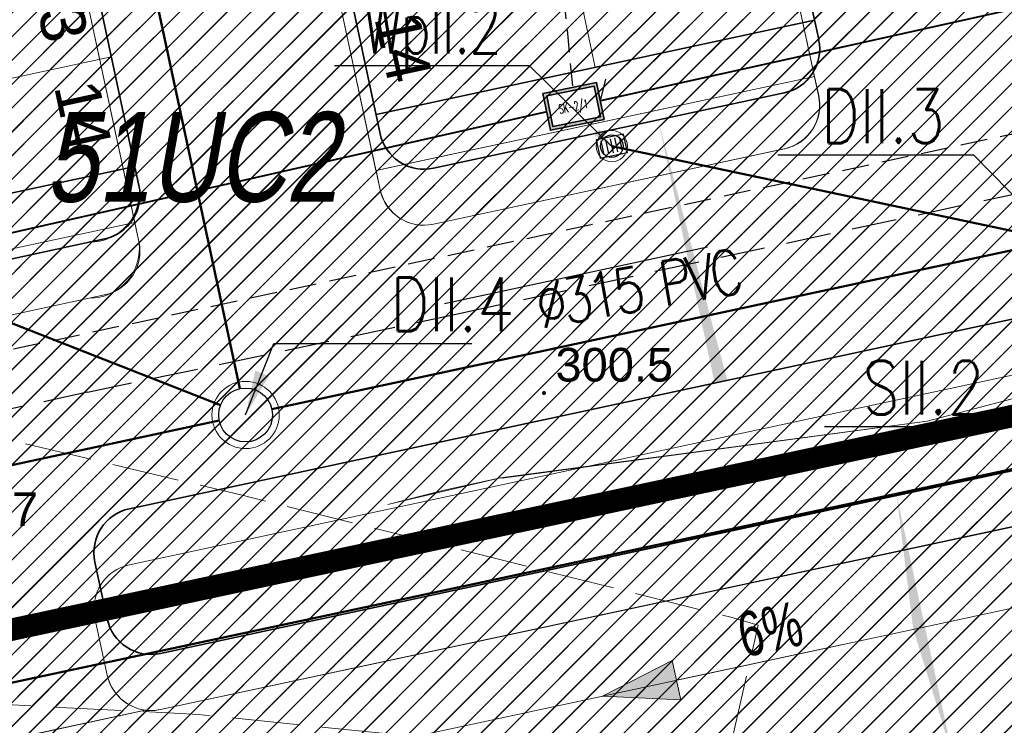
# Model space of a CAD drawing. Header units: metres. Extents: x 6567444 to 13135881, y 5574237 to 11149086.
# Tile 130 of 191: x 6567897 to 6567919, y 5574467 to 5574482. Entities that reach past the tile are written whole.
import ezdxf
from ezdxf.enums import TextEntityAlignment as Align

# ---------------------------------------------------------------- set-up
doc = ezdxf.new("R2010")
doc.units = ezdxf.units.M
for name, pattern in [('_PZT$0$Kropki przerywana 1', [250, 150, -100]), ('Krawędzie ukryte xs', [0.9, 0.6, -0.3]), ('Kropki i Kreski 2', [250, 150, -50, 0, -50]), ('L_0_06', [2, 1.5, -0.5]), ('Przerywana', [240, 120, -120]), ('Przerywana gęsta', [90, 60, -30]), ('Przerywana2', [1.5, 1, -0.5]), ('SEL_r', [1.5, 1, -0.5])]:
    doc.linetypes.add(name, pattern=pattern)
for name, color, linetype, lineweight in [('_Tt_DO_LIKWIDACJI', 7, 'Continuous', 20), ('_TT_KAN_D_II etap', 116, 'Continuous', 50), ('_TT_KAN_D_OPIS_DN', 7, 'Continuous', 30), ('_TT_KAN_D_Opis_PKT_II', 7, 'Continuous', 30), ('_TT_KAN_D_Opis_PKT_wpust', 7, 'Continuous', 30), ('_TT_KAN_D_WPUST', 7, 'Continuous', 25), ('_TT_KAN_S_Opis_PKT_Siec_II', 7, 'Continuous', 30), ('GES_PrzewodKanalizacyjny', 36, 'Continuous', 18), ('MP_LINIE_REGULAC', 135, 'Continuous', 40), ('OT_Komunikacja', 7, 'Continuous', 18), ('OTRN', 7, 'Continuous', 13), ('SEL_kanalizacja_kablowa_nN', 1, 'SEL_knN', 40), ('SEL_sieci_kable_nN', 7, 'SEL_eN', 35), ('SEL_sieci_pomocnicza_przerywana', 140, 'SEL_r', 25), ('SEN_studnia_kablowa_typ', 30, 'Continuous', 20)]:
    doc.layers.add(name, color=color, linetype=linetype, lineweight=lineweight)
for name, color, linetype in [('FORMA - Arch 01 - 820-G Rysunki Obrazki', 7, 'Continuous'), ('FORMA - Arch 01 - PZT 1 Strefy', 7, 'Continuous'), ('FORMA - Arch 01 - PZT-3 Zagospodarowanie', 7, 'Continuous'), ('OTRN_O', 7, 'Continuous'), ('SEN_atrybut_bloku1', 7, 'Continuous'), ('SEN_atrybut_bloku2', 9, 'Continuous')]:
    doc.layers.add(name, color=color, linetype=linetype)
doc.styles.add('ARIAL', font='arial.ttf')
doc.styles.add('BDOT', font='arial.ttf', dxfattribs={"width": 0.9})
doc.styles.add('pzt_11-06-2015 (2)$0$RomanS', font='romans.shx')
doc.styles.add('ROMANS', font='romans.shx', dxfattribs={"width": 0.9})
doc.styles.get("Standard").update_dxf_attribs({"font": 'arial.ttf'})
doc.styles.add('STYL_AUTOMATYCZNY_10', font='arial.ttf', dxfattribs={"width": 0.8})
doc.styles.add('STYL_AUTOMATYCZNY_2', font='arial.ttf')
doc.linetypes.add('likwidacja1', pattern='A,0,-1,["X",ROMANS,S=0.6,R=0,X=-0.1,Y=-0.3],-1', length=2)
doc.linetypes.add('SEL_eN', pattern='A,5,["eN",ARIAL,S=1,R=0,X=1.8,Y=0.25],5', length=10)
doc.linetypes.add('SEL_knN', pattern='A,5,["knN",ARIAL,S=1,R=0,X=1.8,Y=0.25],5', length=10)
doc.dimstyles.new('ISO-25', dxfattribs={"dimtxt": 2.5, "dimasz": 2.5, "dimexe": 1.25, "dimexo": 0.625, "dimtad": 1, "dimtxsty": 'Standard', "dimcen": 2.5, "dimadec": 0, "dimazin": 0, "dimtfac": 1, "dimtmove": 0, "dimatfit": 3, "dimfxl": 1, "dimarcsym": 0})
pattern_1 = [(45, (0, 0), (-0.265165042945, 0.265165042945), [])]

# ---------------------------------------------------------------- blocks, each defined once
blk = doc.blocks.new('OTRN')
at = {"layer": 'OTRN', "color": 0, "const_width": 0.09}
blk.add_lwpolyline([(-0.045, 0, 1), (0.045, 0, 1)], format="xyb", close=True, dxfattribs=at)
at = {"layer": 'OTRN_O', "color": 0, "style": 'BDOT'}
blk.add_attdef('RZEDNA', (0.514, 0.515), '', height=1.5, dxfattribs=at)
blk = doc.blocks.new('_MDCP')
at = {"layer": 'GES_PrzewodKanalizacyjny', "color": 36, "linetype": 'Continuous', "lineweight": 18}
blk.add_lwpolyline([(6567905.614, 5574471.424), (6567906.868, 5574471.745), (6567908.127, 5574472.016), (6567908.166, 5574472.009), (6567917.636, 5574473.284), (6567943.225, 5574480.006), (6567953.238, 5574483.096), (6567960.926, 5574484.615)], dxfattribs=at)
at = {"layer": 'OT_Komunikacja', "color": 7, "linetype": 'L_0_06', "lineweight": 18, "flags": 128}
blk.add_lwpolyline([(6567882.96, 5574514.19), (6567888.44, 5574477.38), (6567889.21, 5574475.79), (6567889.95, 5574474.97), (6567890.49, 5574474.7), (6567893.61, 5574473.71), (6567902.37, 5574471.63), (6567913.26, 5574468.91), (6567913.873, 5574468.734), (6567913.06, 5574465.175), (6567909.46, 5574465.92), (6567901.4, 5574466.74), (6567896.97, 5574466.97), (6567892.9, 5574468.19), (6567889.15, 5574469.24), (6567888, 5574469.69), (6567887.04, 5574470.68), (6567886.14, 5574472.85), (6567879.8, 5574500.83), (6567875.93, 5574514.86), (6567873.96, 5574525.12), (6567870.68, 5574544.68), (6567869.69, 5574556.86), (6567875.1, 5574558.32), (6567875.46, 5574553.45), (6567875.76, 5574549.86), (6567876.26, 5574547.82), (6567876.97, 5574544.24), (6567879.87, 5574529.68)], close=True, dxfattribs=at)
at = {"layer": 'OTRN', "color": 14, "xscale": 0.5, "yscale": 0.5, "zscale": 0.5}
for p, values in [((6567909.095, 5574473.908, 300.519), {'RZEDNA': '300.5'}), ((6567894.94, 5574470.69, 300.711), {'RZEDNA': '300.7'})]:
    blk.add_blockref('OTRN', p, dxfattribs=at).add_auto_attribs(values)
at = {"layer": 'MP_LINIE_REGULAC', "linetype": 'Continuous', "oblique": 10, "width": 0.75}
blk.add_text('51UC2', height=2, dxfattribs=at).set_placement((6567897.978, 5574478.174))
blk = doc.blocks.new('Linia_2', base_point=(6567915.756, 5574467.053))
at = {"layer": 'FORMA - Arch 01 - PZT-3 Zagospodarowanie', "linetype": 'Continuous', "lineweight": 0, "true_color": 0x000000}
blk.add_hatch(color=18, dxfattribs=at).paths.add_polyline_path([(6567910.401, 5574465.902), (6567912.147, 5574465.815), (6567911.957, 5574466.699)])
at = {"layer": 'FORMA - Arch 01 - PZT-3 Zagospodarowanie', "color": 7, "linetype": 'Continuous', "lineweight": 18}
blk.add_line((6567915.756, 5574467.053), (6567912.052, 5574466.257), dxfattribs=at)
at = {"layer": 'FORMA - Arch 01 - PZT-3 Zagospodarowanie', "color": 7, "linetype": 'Continuous', "lineweight": 13}
for p, q in [((6567910.401, 5574465.902), (6567911.957, 5574466.699)), ((6567911.957, 5574466.699), (6567912.147, 5574465.815)), ((6567910.401, 5574465.902), (6567912.147, 5574465.815))]:
    blk.add_line(p, q, dxfattribs=at)
blk = doc.blocks.new('Miejsca parkingowe 27[8]', base_point=(6567892.619, 5574511.932))
at = {"layer": 'FORMA - Arch 01 - PZT-3 Zagospodarowanie', "color": 7, "linetype": 'Przerywana gęsta', "lineweight": 13}
blk.add_line((6567899.448, 5574480.157), (6567894.56, 5574479.107), dxfattribs=at)
at = {"layer": 'FORMA - Arch 01 - PZT-3 Zagospodarowanie', "color": 7, "lineweight": 13, "style": 'STYL_AUTOMATYCZNY_10'}
for tag, p in [('num_start_0', (6567891.992, 5574510.617)), ('num_start_1', (6567892.518, 5574508.173)), ('num_start_2', (6567893.043, 5574505.72)), ('num_start_3', (6567893.568, 5574503.284)), ('num_start_4', (6567894.094, 5574500.832)), ('num_start_5', (6567894.619, 5574498.388)), ('num_start_6', (6567895.144, 5574495.952)), ('num_start_7', (6567895.67, 5574493.499)), ('num_start_8', (6567896.195, 5574491.055)), ('num_start_9', (6567896.72, 5574488.611)), ('num_start_10', (6567897.245, 5574486.175)), ('num_start_11', (6567897.771, 5574483.731)), ('num_start_12', (6567898.296, 5574481.278)), ('num_start_13', (6567898.821, 5574478.842))]:
    blk.add_attdef(tag, text='', height=1, rotation=282.1296, dxfattribs=at).set_placement(p, align=Align.MIDDLE_CENTER)
blk = doc.blocks.new('Miejsca parkingowe 27[9]', base_point=(6567897.996, 5574513.087))
at = {"layer": 'FORMA - Arch 01 - PZT-3 Zagospodarowanie', "color": 7, "lineweight": 13, "style": 'STYL_AUTOMATYCZNY_10'}
for tag, p in [('num_start_0', (6567899.132, 5574512.151)), ('num_start_1', (6567899.657, 5574509.707)), ('num_start_2', (6567900.182, 5574507.255)), ('num_start_3', (6567900.708, 5574504.819)), ('num_start_4', (6567901.233, 5574502.366)), ('num_start_5', (6567901.758, 5574499.922)), ('num_start_6', (6567902.284, 5574497.486)), ('num_start_7', (6567902.809, 5574495.033)), ('num_start_8', (6567903.334, 5574492.589)), ('num_start_9', (6567903.859, 5574490.145)), ('num_start_10', (6567904.385, 5574487.709)), ('num_start_11', (6567904.91, 5574485.265)), ('num_start_12', (6567905.435, 5574482.813)), ('num_start_13', (6567905.961, 5574480.377))]:
    blk.add_attdef(tag, text='', height=1, rotation=282.1296, dxfattribs=at).set_placement(p, align=Align.MIDDLE_CENTER)
blk = doc.blocks.new('PR1183 Chorzów Metalowców V09_TT')
at = {"layer": 'FORMA - Arch 01 - PZT 1 Strefy', "linetype": 'Continuous', "lineweight": 0, "true_color": 0x577933}
h = blk.add_hatch(dxfattribs=at)
h.set_pattern_fill('ANSI31', color=77, scale=3, style=0)
h.set_pattern_definition(pattern_1)
h.paths.add_polyline_path([(6567829, 5574517.24), (6567842.398, 5574471.118), (6567844.165, 5574471.632), (6567846.931, 5574462.111), (6567846.967, 5574484.472), (6567835.736, 5574536.73), (6567846.642, 5574539.074), (6567844.864, 5574547.35), (6567918.571, 5574563.191), (6567935.605, 5574483.933), (6567930.975, 5574476.768), (6567931.227, 5574475.595), (6567933.57, 5574476.098, 0.216609), (6567938.884, 5574480.085), (6567921.55, 5574567.86), (6567849.267, 5574550.953), (6567830.11, 5574546.47)])
at = {"layer": 'FORMA - Arch 01 - PZT 1 Strefy', "linetype": 'Continuous', "lineweight": 0, "true_color": 0x69697f}
h = blk.add_hatch(dxfattribs=at)
h.set_pattern_fill('ANSI31', color=8, scale=3, style=0)
h.set_pattern_definition(pattern_1)
h.paths.add_polyline_path([(6567875.437, 5574515.718), (6567883.567, 5574477.893), (6567884.58, 5574473.187), (6567886.578, 5574463.891), (6567886.587, 5574463.893), (6567900.21, 5574466.838, -0.318533), (6567899.358, 5574467.62), (6567899.085, 5574468.891, -0.414214), (6567899.852, 5574470.079), (6567930.975, 5574476.768), (6567935.605, 5574483.933), (6567924.844, 5574534.007), (6567916.781, 5574532.275), (6567916.886, 5574531.786, -0.414214), (6567911.513, 5574523.471)])
h.paths.add_polyline_path([(6567890.289, 5574475.183), (6567882.84, 5574509.83, -0.414214), (6567884.459, 5574511.827), (6567891.303, 5574513.297, -0.414214), (6567892.488, 5574512.529), (6567900.066, 5574477.285, -0.457655), (6567898.958, 5574476.024), (6567891.477, 5574474.416, -0.372067)], flags=0)
h.paths.add_polyline_path([(6567906.631, 5574477.673, -0.414214), (6567905.44, 5574478.44), (6567897.865, 5574513.685, -0.414214), (6567898.635, 5574514.873), (6567906.457, 5574516.554, -0.414214), (6567907.645, 5574515.787), (6567915.217, 5574480.541, -0.414214), (6567914.452, 5574479.354)], flags=0)
h.paths.add_polyline_path([(6567913.019, 5574516.942, -0.414214), (6567913.789, 5574518.13), (6567914.948, 5574518.379, -0.227837), (6567920.849, 5574516.958), (6567922.941, 5574515.251, -0.170304), (6567923.975, 5574513.557), (6567929.342, 5574488.599, -0.198912), (6567929.204, 5574487.846), (6567926.784, 5574484.101, -0.198912), (6567922.376, 5574481.057), (6567921.785, 5574480.93, -0.414214), (6567920.597, 5574481.697)], flags=0)
at = {"layer": 'FORMA - Arch 01 - PZT 1 Strefy', "linetype": 'Continuous', "lineweight": 0, "true_color": 0x606060}
h = blk.add_hatch(dxfattribs=at)
h.set_pattern_fill('ANSI31', color=251, scale=3, style=0)
h.set_pattern_definition(pattern_1)
h.paths.add_polyline_path([(6567877.761, 5574470.187), (6567884.905, 5574471.723), (6567884.671, 5574472.811), (6567884.473, 5574473.729), (6567883.567, 5574477.893), (6567878.678, 5574476.842), (6567871.324, 5574511.061), (6567876.212, 5574512.111), (6567874.387, 5574520.606), (6567909.387, 5574528.128), (6567910.438, 5574523.24), (6567911.513, 5574523.471, 0.390142), (6567916.985, 5574531.214), (6567916.781, 5574532.275), (6567866.729, 5574521.517)])
at = {"layer": 'FORMA - Arch 01 - PZT 1 Strefy', "linetype": 'Continuous', "lineweight": 0, "true_color": 0x4b7a78}
h = blk.add_hatch(dxfattribs=at)
h.set_pattern_fill('ANSI31', color=137, scale=3, style=0)
h.set_pattern_definition(pattern_1)
h.paths.add_polyline_path([(6567897.994, 5574513.087), (6567905.348, 5574478.868), (6567915.125, 5574480.969), (6567907.77, 5574515.188)])
h = blk.add_hatch(dxfattribs=at)
h.set_pattern_fill('ANSI31', color=137, scale=3, style=0)
h.set_pattern_definition(pattern_1)
h.paths.add_polyline_path([(6567890.194, 5574475.611), (6567899.971, 5574477.712), (6567892.616, 5574511.931), (6567882.84, 5574509.83)])
at = {"layer": 'FORMA - Arch 01 - PZT 1 Strefy', "linetype": 'Continuous', "lineweight": 0, "true_color": 0x577933}
h = blk.add_hatch(dxfattribs=at)
h.set_pattern_fill('ANSI31', color=77, scale=3, style=0)
h.set_pattern_definition(pattern_1)
h.paths.add_polyline_path([(6567915.13, 5574480.971), (6567905.351, 5574478.869), (6567905.446, 5574478.441, 0.414214), (6567906.633, 5574477.673), (6567914.455, 5574479.354, 0.414214), (6567915.222, 5574480.542)])
h = blk.add_hatch(dxfattribs=at)
h.set_pattern_fill('ANSI31', color=77, scale=3, style=0)
h.set_pattern_definition(pattern_1)
h.paths.add_polyline_path([(6567899.974, 5574477.713), (6567890.194, 5574475.611), (6567890.289, 5574475.183, 0.414214), (6567891.477, 5574474.416), (6567899.298, 5574476.097, 0.414214), (6567900.066, 5574477.285)])
at = {"layer": 'FORMA - Arch 01 - PZT 1 Strefy', "linetype": 'Continuous', "lineweight": 0, "true_color": 0x606060}
h = blk.add_hatch(dxfattribs=at)
h.set_pattern_fill('ANSI31', color=251, scale=3, style=0)
h.set_pattern_definition(pattern_1)
h.paths.add_polyline_path([(6567899.852, 5574470.079, 0.414214), (6567899.085, 5574468.891), (6567899.358, 5574467.62, 0.414214), (6567900.546, 5574466.853), (6567931.668, 5574473.542), (6567930.975, 5574476.768)])
at = {"layer": 'FORMA - Arch 01 - PZT 1 Strefy', "linetype": 'Continuous', "lineweight": 0, "true_color": 0x69697f}
h = blk.add_hatch(dxfattribs=at)
h.set_pattern_fill('ANSI31', color=8, scale=3, style=0)
h.set_pattern_definition(pattern_1)
h.paths.add_polyline_path([(6567868.664, 5574447.184), (6567873.254, 5574448.171), (6567873.813, 5574447.81), (6567888.539, 5574450.975, -0.233884), (6567889.399, 5574450.758, -0.164402), (6567889.726, 5574450.208), (6567892.634, 5574436.678), (6567887.555, 5574435.586), (6567887.676, 5574435.026), (6567887.676, 5574435.025, -0.414102), (6567887.215, 5574434.313), (6567887.039, 5574434.275), (6567887.371, 5574432.73), (6567888.657, 5574433.007), (6567888.619, 5574433.183, -0.414214), (6567889.08, 5574433.895), (6567893.049, 5574434.749), (6567893.322, 5574433.479), (6567898.21, 5574434.53), (6567906.331, 5574396.74), (6567909.836, 5574380.434), (6567926.815, 5574389.768), (6567940.833, 5574410.263, 0.198373), (6567942.208, 5574417.794), (6567932.917, 5574461.025), (6567905.128, 5574455.052, -0.414214), (6567901.564, 5574457.355), (6567901.459, 5574457.843, -0.414214), (6567903.762, 5574461.407), (6567939.749, 5574469.141, -0.063253), (6567941.005, 5574469.249), (6567939.792, 5574475.428, -0.052799), (6567938.687, 5574475.025), (6567900.546, 5574466.853, -0.086628), (6567900.202, 5574466.839), (6567886.587, 5574463.893), (6567887.53, 5574459.452), (6567888.307, 5574455.835), (6567882.192, 5574454.521), (6567875.153, 5574453.008), (6567867.754, 5574451.418)])
h.paths.add_polyline_path([(6567903.07, 5574442.847), (6567912.847, 5574444.948), (6567923.521, 5574395.283), (6567913.745, 5574393.181)], flags=0)
h.paths.add_polyline_path([(6567925.121, 5574405.928, -0.004779), (6567925.109, 5574405.984), (6567925.133, 5574405.989)], flags=0)
h.paths.add_polyline_path([(6567932.495, 5574408.258), (6567927.607, 5574407.207), (6567918.151, 5574451.203), (6567927.928, 5574453.304), (6567936.333, 5574414.197), (6567931.445, 5574413.146)], flags=0)
at = {"layer": 'FORMA - Arch 01 - PZT 1 Strefy', "linetype": 'Continuous', "lineweight": 0, "true_color": 0x786554}
h = blk.add_hatch(dxfattribs=at)
h.set_pattern_fill('ANSI31', color=37, scale=3, style=0)
h.set_pattern_definition(pattern_1)
h.paths.add_polyline_path([(6567901.587, 5574459.537, 0.144467), (6567901.459, 5574457.843), (6567901.564, 5574457.355, 0.027501), (6567901.651, 5574457.036, 0.323943), (6567904.198, 5574455.071), (6567904.06, 5574457.026), (6567905.128, 5574455.052), (6567910.112, 5574456.123), (6567910.109, 5574457.981), (6567910.813, 5574456.274), (6567913.717, 5574456.898), (6567913.505, 5574458.814), (6567914.434, 5574457.052), (6567918.2, 5574457.862), (6567918.267, 5574459.691), (6567918.947, 5574458.022), (6567921.583, 5574458.589), (6567921.363, 5574460.746), (6567922.507, 5574458.787), (6567925.354, 5574459.399), (6567925.143, 5574461.564), (6567926.077, 5574459.554), (6567928.186, 5574460.008), (6567928.156, 5574461.887), (6567929.676, 5574460.328), (6567930.326, 5574460.468), (6567931.067, 5574462.958), (6567932.052, 5574460.839), (6567932.917, 5574461.025), (6567933.247, 5574459.749), (6567934.9, 5574463.085), (6567939.696, 5574458.048), (6567940.647, 5574454.96), (6567943.72, 5574455.487), (6567941.43, 5574467.094, 0.149826), (6567935.507, 5574468.23), (6567927.118, 5574466.427), (6567924.105, 5574465.779), (6567924.158, 5574464.04), (6567923.418, 5574465.631), (6567920.732, 5574465.054), (6567920.944, 5574463.153), (6567920.175, 5574464.934), (6567917.375, 5574464.333), (6567917.315, 5574462.424), (6567916.604, 5574464.167), (6567912.849, 5574463.36), (6567913.058, 5574461.476), (6567912.148, 5574463.209), (6567909.184, 5574462.572), (6567909.147, 5574460.709), (6567908.445, 5574462.413), (6567903.541, 5574461.35), (6567903.687, 5574459.296), (6567902.835, 5574461.038, 0.16724)])
at = {"layer": 'FORMA - Arch 01 - PZT-3 Zagospodarowanie', "linetype": 'Continuous', "lineweight": 5}
for points in [[(6567913.182, 5574472.944), (6567911.64, 5574478.749), (6567912.9, 5574472.883)], [(6567917.327, 5574467.396), (6567916.957, 5574470.389), (6567917.588, 5574467.452)], [(6567917.327, 5574467.396), (6567918.22, 5574464.514), (6567917.588, 5574467.452)]]:
    blk.add_hatch(color=7, dxfattribs=at).paths.add_polyline_path(points)
at = {"color": 30, "linetype": 'Przerywana', "lineweight": 50}
blk.add_line((6567939.821, 5574475.294), (6567882.349, 5574463.025), dxfattribs=at)
at = {"layer": 'FORMA - Arch 01 - 820-G Rysunki Obrazki', "color": 1, "linetype": 'Przerywana2', "lineweight": 25}
blk.add_line((6567898.922, 5574472.676), (6567867.486, 5574465.92), dxfattribs=at)
blk.add_lwpolyline([(6567898.922, 5574472.676), (6567907.171, 5574474.427), (6567935.807, 5574480.589), (6567936.476, 5574480.947), (6567935.442, 5574486.004)], dxfattribs=at)
at = {"layer": 'FORMA - Arch 01 - 820-G Rysunki Obrazki', "color": 11, "linetype": 'Krawędzie ukryte xs', "lineweight": 25, "true_color": 0xff8040}
blk.add_lwpolyline([(6567874.397, 5574468.715), (6567934.862, 5574481.739)], dxfattribs=at)
at = {"layer": 'FORMA - Arch 01 - PZT 1 Strefy', "color": 254, "linetype": 'Continuous', "lineweight": 13, "true_color": 0xd2d2ff}
for p, q in [((6567907.645, 5574515.787), (6567915.217, 5574480.541)), ((6567905.44, 5574478.44), (6567897.865, 5574513.685)), ((6567892.488, 5574512.529), (6567900.066, 5574477.285)), ((6567914.452, 5574479.354), (6567906.631, 5574477.673)), ((6567899.852, 5574470.079), (6567930.975, 5574476.768)), ((6567898.958, 5574476.024), (6567891.477, 5574474.416)), ((6567938.687, 5574475.025), (6567900.546, 5574466.853)), ((6567899.358, 5574467.62), (6567899.085, 5574468.891)), ((6567900.202, 5574466.839), (6567886.587, 5574463.893)), ((6567886.587, 5574463.893), (6567900.21, 5574466.838))]:
    blk.add_line(p, q, dxfattribs=at)
at = {"layer": 'FORMA - Arch 01 - PZT 1 Strefy', "color": 131, "linetype": 'Continuous', "lineweight": 13, "true_color": 0x97f4f0}
for p, q in [((6567915.125, 5574480.969), (6567907.77, 5574515.188)), ((6567897.994, 5574513.087), (6567905.348, 5574478.868)), ((6567899.971, 5574477.712), (6567892.616, 5574511.931)), ((6567905.348, 5574478.868), (6567915.125, 5574480.969)), ((6567890.194, 5574475.611), (6567899.971, 5574477.712))]:
    blk.add_line(p, q, dxfattribs=at)
at = {"layer": 'FORMA - Arch 01 - PZT 1 Strefy', "color": 71, "linetype": 'Continuous', "lineweight": 13, "true_color": 0xaff266}
for p, q in [((6567915.13, 5574480.971), (6567905.351, 5574478.869)), ((6567915.222, 5574480.542), (6567915.13, 5574480.971)), ((6567906.633, 5574477.673), (6567914.455, 5574479.354)), ((6567905.351, 5574478.869), (6567905.446, 5574478.441)), ((6567899.974, 5574477.713), (6567890.194, 5574475.611)), ((6567900.066, 5574477.285), (6567899.974, 5574477.713)), ((6567891.477, 5574474.416), (6567899.298, 5574476.097))]:
    blk.add_line(p, q, dxfattribs=at)
at = {"layer": 'FORMA - Arch 01 - PZT 1 Strefy', "color": 9, "linetype": 'Continuous', "lineweight": 13}
for p, q in [((6567930.975, 5574476.768), (6567899.852, 5574470.079)), ((6567900.546, 5574466.853), (6567931.668, 5574473.542)), ((6567899.085, 5574468.891), (6567899.358, 5574467.62))]:
    blk.add_line(p, q, dxfattribs=at)
at = {"layer": 'FORMA - Arch 01 - PZT 1 Strefy', "color": 254, "linetype": 'Continuous', "lineweight": 13, "true_color": 0xd2d2ff}
for centre, radius, start, end in [((6567914.241, 5574480.33), 0.999, 282.212, 12.212), ((6567906.419, 5574478.652), 1.001, 192.2117, 282.2117), ((6567898.967, 5574477.132), 1.109, 269.5228, 7.8885), ((6567900.062, 5574469.101), 1, 102.1296, 192.1296), ((6567900.336, 5574467.83), 1, 192.1296, 262.8033), ((6567900.336, 5574467.83), 1, 262.3253, 282.1296)]:
    blk.add_arc(centre, radius, start, end, dxfattribs=at)
at = {"layer": 'FORMA - Arch 01 - PZT 1 Strefy', "color": 71, "linetype": 'Continuous', "lineweight": 13, "true_color": 0xaff266}
for centre, start, end in [((6567914.245, 5574480.332), 282.1296, 12.1296), ((6567906.423, 5574478.651), 192.1296, 282.1296), ((6567899.088, 5574477.074), 282.1296, 12.1296)]:
    blk.add_arc(centre, 1, start, end, dxfattribs=at)
at = {"layer": 'FORMA - Arch 01 - PZT 1 Strefy', "color": 9, "linetype": 'Continuous', "lineweight": 13}
for centre, start, end in [((6567900.062, 5574469.101), 102.1296, 192.1296), ((6567900.336, 5574467.83), 192.1296, 282.1296)]:
    blk.add_arc(centre, 1, start, end, dxfattribs=at)
at = {"layer": 'FORMA - Arch 01 - PZT-3 Zagospodarowanie', "color": 7, "linetype": 'Continuous', "lineweight": 35}
for p, q in [((6567915.22, 5574480.542), (6567907.645, 5574515.787)), ((6567905.443, 5574478.44), (6567897.868, 5574513.686)), ((6567900.066, 5574477.285), (6567892.491, 5574512.53)), ((6567905.351, 5574478.869), (6567915.128, 5574480.97)), ((6567914.452, 5574479.354), (6567906.631, 5574477.673)), ((6567890.197, 5574475.612), (6567899.974, 5574477.713)), ((6567899.852, 5574470.079), (6567930.975, 5574476.768)), ((6567899.298, 5574476.097), (6567891.477, 5574474.416)), ((6567900.546, 5574466.853), (6567934.011, 5574474.045)), ((6567899.085, 5574468.891), (6567899.358, 5574467.62))]:
    blk.add_line(p, q, dxfattribs=at)
at = {"layer": 'FORMA - Arch 01 - PZT-3 Zagospodarowanie', "color": 7, "linetype": 'Continuous', "lineweight": 18}
blk.add_line((6567902.885, 5574514.138), (6567910.239, 5574479.919), dxfattribs=at)
at = {"layer": 'FORMA - Arch 01 - PZT-3 Zagospodarowanie', "color": 7, "linetype": 'Kropki i Kreski 2', "lineweight": 18}
blk.add_line((6567900.014, 5574463.67), (6567940.392, 5574472.348), dxfattribs=at)
at = {"layer": 'FORMA - Arch 01 - PZT-3 Zagospodarowanie', "color": 7, "linetype": 'Continuous', "lineweight": 35}
for centre, start, end in [((6567914.242, 5574480.331), 282.1296, 12.1296), ((6567906.421, 5574478.65), 192.1296, 282.1296), ((6567899.088, 5574477.074), 282.1296, 12.1296), ((6567900.062, 5574469.101), 102.1296, 192.1296), ((6567900.336, 5574467.83), 192.1296, 282.1296)]:
    blk.add_arc(centre, 1, start, end, dxfattribs=at)
at = {"layer": 'FORMA - Arch 01 - PZT-3 Zagospodarowanie', "color": 7, "linetype": 'Przerywana gęsta', "lineweight": 15}
ref = blk.add_blockref('Miejsca parkingowe 27[9]', (6567897.996, 5574513.087), dxfattribs=at)
ref.add_attrib('num_start_13', '14', dxfattribs={"color": 7, "lineweight": 13, "height": 1, "rotation": 282.1296, "style": 'STYL_AUTOMATYCZNY_10'}).set_placement((6567905.961, 5574480.377), align=Align.MIDDLE_CENTER)
ref = blk.add_blockref('Miejsca parkingowe 27[8]', (6567892.619, 5574511.932), dxfattribs=at)
ref.add_attrib('num_start_12', '13', dxfattribs={"color": 7, "lineweight": 13, "height": 1, "rotation": 282.1296, "style": 'STYL_AUTOMATYCZNY_10'}).set_placement((6567898.296, 5574481.278), align=Align.MIDDLE_CENTER)
ref.add_attrib('num_start_13', '14', dxfattribs={"color": 7, "lineweight": 13, "height": 1, "rotation": 282.1296, "style": 'STYL_AUTOMATYCZNY_10'}).set_placement((6567898.821, 5574478.842), align=Align.MIDDLE_CENTER)
at = {"layer": 'FORMA - Arch 01 - PZT-3 Zagospodarowanie', "color": 7, "linetype": 'Continuous', "lineweight": 18}
blk.add_blockref('Linia_2', (6567915.756, 5574467.053), dxfattribs=at)
at = {"layer": 'FORMA - Arch 01 - PZT-3 Zagospodarowanie', "color": 7, "linetype": 'Continuous', "lineweight": 25, "insert": (6567913.447, 5574467.24), "char_height": 1, "attachment_point": 4, "rotation": 12.1296, "style": 'STYL_AUTOMATYCZNY_2'}
blk.add_mtext('\\A1;{\\pql;\\fArial|b0|i0|c238|p0;\\W0.700000;6\\fArial|b0|i0|c238|p0;\\W0.700000;%}', dxfattribs=at)
blk = doc.blocks.new('GE.I.6640.1.468.2024_MDCP_dodatkowe pomiary_12.03.2026')
at = {"layer": 'GES_PrzewodKanalizacyjny', "color": 36, "linetype": 'Continuous', "lineweight": 18}
blk.add_lwpolyline([(6567905.614, 5574471.424), (6567906.868, 5574471.745), (6567908.127, 5574472.016), (6567908.166, 5574472.009), (6567917.636, 5574473.284), (6567943.225, 5574480.006), (6567953.238, 5574483.096), (6567960.926, 5574484.615)], dxfattribs=at)
at = {"layer": 'OT_Komunikacja', "color": 7, "linetype": 'L_0_06', "lineweight": 18, "flags": 128}
blk.add_lwpolyline([(6567882.96, 5574514.19), (6567888.44, 5574477.38), (6567889.21, 5574475.79), (6567889.95, 5574474.97), (6567890.49, 5574474.7), (6567893.61, 5574473.71), (6567902.37, 5574471.63), (6567913.26, 5574468.91), (6567913.873, 5574468.734), (6567913.06, 5574465.175), (6567909.46, 5574465.92), (6567901.4, 5574466.74), (6567896.97, 5574466.97), (6567892.9, 5574468.19), (6567889.15, 5574469.24), (6567888, 5574469.69), (6567887.04, 5574470.68), (6567886.14, 5574472.85), (6567879.8, 5574500.83), (6567875.93, 5574514.86), (6567873.96, 5574525.12), (6567870.68, 5574544.68), (6567869.69, 5574556.86), (6567875.1, 5574558.32), (6567875.46, 5574553.45), (6567875.76, 5574549.86), (6567876.26, 5574547.82), (6567876.97, 5574544.24), (6567879.87, 5574529.68)], close=True, dxfattribs=at)
at = {"layer": 'OTRN', "color": 14, "xscale": 0.5, "yscale": 0.5, "zscale": 0.5}
for p, values in [((6567909.095, 5574473.908, 300.519), {'RZEDNA': '300.5'}), ((6567894.94, 5574470.69, 300.711), {'RZEDNA': '300.7'})]:
    blk.add_blockref('OTRN', p, dxfattribs=at).add_auto_attribs(values)
at = {"layer": 'MP_LINIE_REGULAC', "linetype": 'Continuous', "oblique": 10, "width": 0.75}
blk.add_text('51UC2', height=2, dxfattribs=at).set_placement((6567897.978, 5574478.174))
blk = doc.blocks.new('tb wpust')
at = {"layer": '_TT_KAN_D_WPUST', "lineweight": 30}
for p, q in [((-0.21, 0.154), (-0.21, -0.166)), ((-0.105, 0.154), (-0.105, -0.166)), ((-0.004, 0.154), (-0.004, -0.166)), ((0.1, 0.154), (0.1, -0.166)), ((0.205, 0.154), (0.205, -0.166))]:
    blk.add_line(p, q, dxfattribs=at)
blk.add_lwpolyline([(-0.31, -0.21), (0.31, -0.21), (0.31, 0.21), (-0.31, 0.21)], close=True, dxfattribs=at)
at = {"layer": '_TT_KAN_D_WPUST', "lineweight": 18}
blk.add_circle((0, 0), 0.35, dxfattribs=at)
at = {"layer": '_TT_KAN_D_WPUST', "color": 96, "lineweight": 30}
blk.add_circle((0, 0), 0.25, dxfattribs=at)
blk = doc.blocks.new('studnia_SK2_1')
at = {"linetype": 'Continuous'}
h = blk.add_hatch(color=256, dxfattribs=at)
h.paths.add_polyline_path([(-0.61, 0.84), (-0.61, 0), (0.61, 0), (0.61, 0.84)])
h.paths.add_polyline_path([(0.54, 0.77), (0.54, 0.07), (-0.54, 0.07), (-0.54, 0.77)], flags=16)
for points in [[(-0.61, 0.84), (0.61, 0.84), (0.61, 0), (-0.61, 0)], [(-0.54, 0.77), (0.54, 0.77), (0.54, 0.07), (-0.54, 0.07)]]:
    blk.add_lwpolyline(points, close=True, dxfattribs=at)
at = {"linetype": 'Continuous', "flags": 128}
for points in [[(-0.61, 0.84), (0.61, 0.84), (0.61, 0), (-0.61, 0), (-0.61, 0.84)], [(-0.54, 0.77), (0.54, 0.77), (0.54, 0.07), (-0.54, 0.07), (-0.54, 0.77)]]:
    blk.add_lwpolyline(points, dxfattribs=at)
at = {"layer": 'SEN_atrybut_bloku1', "style": 'ROMANS', "width": 0.6, "flags": 8}
blk.add_attdef('TYP', text='', height=1, dxfattribs=at).set_placement((0, 0.94), align=Align.CENTER)
at = {"layer": 'SEN_atrybut_bloku2', "style": 'ROMANS', "width": 0.6, "flags": 8}
for tag, p in [('OPIS1', (0, -0.85)), ('OPIS2', (0, -1.7))]:
    blk.add_attdef(tag, text='', height=0.75, dxfattribs=at).set_placement(p, align=Align.CENTER)
at = {"layer": 'SEN_studnia_kablowa_typ', "color": 0, "style": 'ROMANS', "width": 0.6}
blk.add_text('SK-2/1', height=0.2, dxfattribs=at).set_placement((0, 0.42), align=Align.MIDDLE_CENTER)
blk = doc.blocks.new('PT-IE-001 PZT - instal. elektr XREFF')
at = {"layer": 'SEL_kanalizacja_kablowa_nN', "ltscale": 0.8}
for points in [[(6567923.453, 5574483.34), (6567910.353, 5574480.422)], [(6567909.157, 5574480.18), (6567895.127, 5574477.003)]]:
    blk.add_lwpolyline(points, dxfattribs=at)
at = {"layer": 'SEL_sieci_pomocnicza_przerywana', "ltscale": 0.5}
for points in [[(6567909.739, 5574480.763), (6567909.242, 5574485.809)], [(6567910.353, 5574480.422), (6567910.493, 5574480.986)]]:
    blk.add_lwpolyline(points, dxfattribs=at)
at = {"layer": 'SEL_sieci_kable_nN', "rotation": 11.42750792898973}
blk.add_blockref('studnia_SK2_1', (6567909.838, 5574479.889), dxfattribs=at)

msp = doc.modelspace()

# ---------------------------------------------------------------- block references
at = {"layer": 'Defpoints'}
msp.add_blockref('GE.I.6640.1.468.2024_MDCP_dodatkowe pomiary_12.03.2026', (0, 0), dxfattribs=at)

# ---------------------------------------------------------------- next in the draw order: block references
msp.add_blockref('PR1183 Chorzów Metalowców V09_TT', (0, 1.25))

# ---------------------------------------------------------------- next in the draw order: block references
msp.add_blockref('_MDCP', (0, 0))

# ---------------------------------------------------------------- next in the draw order: linework, layer by layer
at = {"layer": '_Tt_DO_LIKWIDACJI', "linetype": 'likwidacja1', "lineweight": 20}
msp.add_lwpolyline([(6567905.614, 5574471.424), (6567908.127, 5574472.016), (6567917.636, 5574473.284), (6567939.233, 5574478.951)], dxfattribs=at)
at = {"layer": '_TT_KAN_D_II etap'}
for p, q in [((6567910.609, 5574479.414), (6567919.952, 5574477.434)), ((6567895.465, 5574476.16), (6567901.885, 5574473.639))]:
    msp.add_line(p, q, dxfattribs=at)
for points in [[(6567898.695, 5574490.86), (6567902.317, 5574474.007)], [(6567903.03, 5574473.546), (6567919.953, 5574477.183)], [(6567854.467, 5574466.431), (6567855.153, 5574463.256), (6567884.483, 5574469.56), (6567901.857, 5574473.294)]]:
    msp.add_lwpolyline(points, dxfattribs=at)
at = {"layer": '_TT_KAN_D_II etap', "lineweight": 13}
msp.add_circle((6567902.443, 5574473.42), 0.75, dxfattribs=at)
at = {"layer": '_TT_KAN_D_II etap', "lineweight": 30}
msp.add_circle((6567902.443, 5574473.42), 0.6, dxfattribs=at)
at = {"layer": 'Defpoints'}
msp.add_line((6567906.877, 5574475.907), (6567912.743, 5574477.168), dxfattribs=at)
at = {"layer": 'Defpoints', "color": 6, "linetype": '_PZT$0$Kropki przerywana 1', "lineweight": 50, "ltscale": 0.01, "const_width": 0.5}
msp.add_lwpolyline([(6567846.825, 5574464.572), (6567852.935, 5574465.886), (6567856.959, 5574459.099), (6567863.876, 5574457.905), (6567881.468, 5574461.686), (6567884.062, 5574465.823), (6567941.534, 5574478.091)], dxfattribs=at)

# ---------------------------------------------------------------- next in the draw order: block references
at = {"layer": '_TT_KAN_D_WPUST', "rotation": 191.9259753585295}
msp.add_blockref('tb wpust', (6567910.609, 5574479.414), dxfattribs=at)

# ---------------------------------------------------------------- next in the draw order: texts
at = {"layer": '_TT_KAN_D_OPIS_DN', "insert": (6567908.84, 5574476.329), "char_height": 1, "attachment_point": 1, "rotation": 10.0888, "style": 'pzt_11-06-2015 (2)$0$RomanS'}
msp.add_mtext_dynamic_manual_height_columns('\\T0.85;\\W0.8;%%C315 PVC', width=9.13673, gutter_width=12.5, heights=[0], dxfattribs=at)
at = {"layer": '_TT_KAN_D_Opis_PKT_II', "char_height": 1.2, "style": 'ROMANS'}
for s, insert, attachment_point in [('\\W0.8;DII.3', (6567918.029, 5574480.682), 3), ('\\W0.8;DII.4', (6567905.673, 5574476.486), 1)]:
    msp.add_mtext(s, dxfattribs=dict(at, insert=insert, attachment_point=attachment_point))
at = {"layer": '_TT_KAN_S_Opis_PKT_Siec_II', "insert": (6567918.915, 5574474.631), "char_height": 1.2, "attachment_point": 3, "style": 'ROMANS'}
msp.add_mtext('\\W0.8;SII.2', dxfattribs=at)

# ---------------------------------------------------------------- next in the draw order: leaders
at = {"layer": '_TT_KAN_D_Opis_PKT_II', "lineweight": 25, "annotation_type": 0, "has_hookline": 1}
for points, hookline_direction, text_width in [([(6567920.539, 5574477.309), (6567918.681, 5574479.213), (6567917.681, 5574479.213)], 1, 2.743), ([(6567902.443, 5574473.42), (6567903.075, 5574475.016), (6567904.075, 5574475.016)], 0, 2.789)]:
    msp.add_leader(points, dimstyle='ISO-25', override={"dimasz": 1, "dimgap": 0.625, "dimtad": 3}, dxfattribs=dict(at, hookline_direction=hookline_direction, text_width=text_width))
at = {"layer": '_TT_KAN_S_Opis_PKT_Siec_II', "lineweight": 25, "annotation_type": 0, "has_hookline": 1, "hookline_direction": 1, "text_width": 2.743}
msp.add_leader([(6567923.25, 5574474.918), (6567919.715, 5574473.157), (6567918.715, 5574473.157)], dimstyle='ISO-25', override={"dimasz": 1, "dimgap": 0.625, "dimtad": 3}, dxfattribs=at)

# ---------------------------------------------------------------- next in the draw order: block references
msp.add_blockref('PT-IE-001 PZT - instal. elektr XREFF', (0, 0))

# ---------------------------------------------------------------- next in the draw order: hatches: boundary and pattern name
at = {"layer": 'FORMA - Arch 01 - PZT 1 Strefy', "linetype": 'Continuous', "lineweight": 0, "true_color": 0x577933}
h = msp.add_hatch(dxfattribs=at)
h.set_pattern_fill('ANSI31', color=77, scale=3, style=0)
h.set_pattern_definition(pattern_1)
h.paths.add_polyline_path([(6567829, 5574517.24), (6567842.398, 5574471.118), (6567844.165, 5574471.632), (6567846.931, 5574462.111), (6567846.967, 5574484.472), (6567835.736, 5574536.73), (6567846.642, 5574539.074), (6567844.864, 5574547.35), (6567918.571, 5574563.191), (6567935.605, 5574483.933), (6567930.975, 5574476.768), (6567931.227, 5574475.595), (6567933.57, 5574476.098, 0.216609), (6567938.884, 5574480.085), (6567921.55, 5574567.86), (6567849.267, 5574550.953), (6567830.11, 5574546.47)])
at = {"layer": 'FORMA - Arch 01 - PZT 1 Strefy', "linetype": 'Continuous', "lineweight": 0, "true_color": 0x69697f}
h = msp.add_hatch(dxfattribs=at)
h.set_pattern_fill('ANSI31', color=8, scale=3, style=0)
h.set_pattern_definition(pattern_1)
h.paths.add_polyline_path([(6567875.437, 5574515.718), (6567883.567, 5574477.893), (6567884.58, 5574473.187), (6567886.578, 5574463.891), (6567886.587, 5574463.893), (6567900.21, 5574466.838, -0.318533), (6567899.358, 5574467.62), (6567899.085, 5574468.891, -0.414214), (6567899.852, 5574470.079), (6567930.975, 5574476.768), (6567935.605, 5574483.933), (6567924.844, 5574534.007), (6567916.781, 5574532.275), (6567916.886, 5574531.786, -0.414214), (6567911.513, 5574523.471)])
h.paths.add_polyline_path([(6567890.289, 5574475.183), (6567882.84, 5574509.83, -0.414214), (6567884.459, 5574511.827), (6567891.303, 5574513.297, -0.414214), (6567892.488, 5574512.529), (6567900.066, 5574477.285, -0.457655), (6567898.958, 5574476.024), (6567891.477, 5574474.416, -0.372067)], flags=0)
h.paths.add_polyline_path([(6567906.631, 5574477.673, -0.414214), (6567905.44, 5574478.44), (6567897.865, 5574513.685, -0.414214), (6567898.635, 5574514.873), (6567906.457, 5574516.554, -0.414214), (6567907.645, 5574515.787), (6567915.217, 5574480.541, -0.414214), (6567914.452, 5574479.354)], flags=0)
h.paths.add_polyline_path([(6567913.019, 5574516.942, -0.414214), (6567913.789, 5574518.13), (6567914.948, 5574518.379, -0.227837), (6567920.849, 5574516.958), (6567922.941, 5574515.251, -0.170304), (6567923.975, 5574513.557), (6567929.342, 5574488.599, -0.198912), (6567929.204, 5574487.846), (6567926.784, 5574484.101, -0.198912), (6567922.376, 5574481.057), (6567921.785, 5574480.93, -0.414214), (6567920.597, 5574481.697)], flags=0)
at = {"layer": 'FORMA - Arch 01 - PZT 1 Strefy', "linetype": 'Continuous', "lineweight": 0, "true_color": 0x606060}
h = msp.add_hatch(dxfattribs=at)
h.set_pattern_fill('ANSI31', color=251, scale=3, style=0)
h.set_pattern_definition(pattern_1)
h.paths.add_polyline_path([(6567877.761, 5574470.187), (6567884.905, 5574471.723), (6567884.671, 5574472.811), (6567884.473, 5574473.729), (6567883.567, 5574477.893), (6567878.678, 5574476.842), (6567871.324, 5574511.061), (6567876.212, 5574512.111), (6567874.387, 5574520.606), (6567909.387, 5574528.128), (6567910.438, 5574523.24), (6567911.513, 5574523.471, 0.390142), (6567916.985, 5574531.214), (6567916.781, 5574532.275), (6567866.729, 5574521.517)])
at = {"layer": 'FORMA - Arch 01 - PZT 1 Strefy', "linetype": 'Continuous', "lineweight": 0, "true_color": 0x4b7a78}
h = msp.add_hatch(dxfattribs=at)
h.set_pattern_fill('ANSI31', color=137, scale=3, style=0)
h.set_pattern_definition(pattern_1)
h.paths.add_polyline_path([(6567897.994, 5574513.087), (6567905.348, 5574478.868), (6567915.125, 5574480.969), (6567907.77, 5574515.188)])
h = msp.add_hatch(dxfattribs=at)
h.set_pattern_fill('ANSI31', color=137, scale=3, style=0)
h.set_pattern_definition(pattern_1)
h.paths.add_polyline_path([(6567890.194, 5574475.611), (6567899.971, 5574477.712), (6567892.616, 5574511.931), (6567882.84, 5574509.83)])
at = {"layer": 'FORMA - Arch 01 - PZT 1 Strefy', "linetype": 'Continuous', "lineweight": 0, "true_color": 0x577933}
h = msp.add_hatch(dxfattribs=at)
h.set_pattern_fill('ANSI31', color=77, scale=3, style=0)
h.set_pattern_definition(pattern_1)
h.paths.add_polyline_path([(6567915.13, 5574480.971), (6567905.351, 5574478.869), (6567905.446, 5574478.441, 0.414214), (6567906.633, 5574477.673), (6567914.455, 5574479.354, 0.414214), (6567915.222, 5574480.542)])
h = msp.add_hatch(dxfattribs=at)
h.set_pattern_fill('ANSI31', color=77, scale=3, style=0)
h.set_pattern_definition(pattern_1)
h.paths.add_polyline_path([(6567899.974, 5574477.713), (6567890.194, 5574475.611), (6567890.289, 5574475.183, 0.414214), (6567891.477, 5574474.416), (6567899.298, 5574476.097, 0.414214), (6567900.066, 5574477.285)])
at = {"layer": 'FORMA - Arch 01 - PZT 1 Strefy', "linetype": 'Continuous', "lineweight": 0, "true_color": 0x606060}
h = msp.add_hatch(dxfattribs=at)
h.set_pattern_fill('ANSI31', color=251, scale=3, style=0)
h.set_pattern_definition(pattern_1)
h.paths.add_polyline_path([(6567899.852, 5574470.079, 0.414214), (6567899.085, 5574468.891), (6567899.358, 5574467.62, 0.414214), (6567900.546, 5574466.853), (6567931.668, 5574473.542), (6567930.975, 5574476.768)])
at = {"layer": 'FORMA - Arch 01 - PZT 1 Strefy', "linetype": 'Continuous', "lineweight": 0, "true_color": 0x69697f}
h = msp.add_hatch(dxfattribs=at)
h.set_pattern_fill('ANSI31', color=8, scale=3, style=0)
h.set_pattern_definition(pattern_1)
h.paths.add_polyline_path([(6567868.664, 5574447.184), (6567873.254, 5574448.171), (6567873.813, 5574447.81), (6567888.539, 5574450.975, -0.233884), (6567889.399, 5574450.758, -0.164402), (6567889.726, 5574450.208), (6567892.634, 5574436.678), (6567887.555, 5574435.586), (6567887.676, 5574435.026), (6567887.676, 5574435.025, -0.414102), (6567887.215, 5574434.313), (6567887.039, 5574434.275), (6567887.371, 5574432.73), (6567888.657, 5574433.007), (6567888.619, 5574433.183, -0.414214), (6567889.08, 5574433.895), (6567893.049, 5574434.749), (6567893.322, 5574433.479), (6567898.21, 5574434.53), (6567906.331, 5574396.74), (6567909.836, 5574380.434), (6567926.815, 5574389.768), (6567940.833, 5574410.263, 0.198373), (6567942.208, 5574417.794), (6567932.917, 5574461.025), (6567905.128, 5574455.052, -0.414214), (6567901.564, 5574457.355), (6567901.459, 5574457.843, -0.414214), (6567903.762, 5574461.407), (6567939.749, 5574469.141, -0.063253), (6567941.005, 5574469.249), (6567939.792, 5574475.428, -0.052799), (6567938.687, 5574475.025), (6567900.546, 5574466.853, -0.086628), (6567900.202, 5574466.839), (6567886.587, 5574463.893), (6567887.53, 5574459.452), (6567888.307, 5574455.835), (6567882.192, 5574454.521), (6567875.153, 5574453.008), (6567867.754, 5574451.418)])
h.paths.add_polyline_path([(6567903.07, 5574442.847), (6567912.847, 5574444.948), (6567923.521, 5574395.283), (6567913.745, 5574393.181)], flags=0)
h.paths.add_polyline_path([(6567925.121, 5574405.928, -0.004779), (6567925.109, 5574405.984), (6567925.133, 5574405.989)], flags=0)
h.paths.add_polyline_path([(6567932.495, 5574408.258), (6567927.607, 5574407.207), (6567918.151, 5574451.203), (6567927.928, 5574453.304), (6567936.333, 5574414.197), (6567931.445, 5574413.146)], flags=0)
at = {"layer": 'FORMA - Arch 01 - PZT 1 Strefy', "linetype": 'Continuous', "lineweight": 0, "true_color": 0x786554}
h = msp.add_hatch(dxfattribs=at)
h.set_pattern_fill('ANSI31', color=37, scale=3, style=0)
h.set_pattern_definition(pattern_1)
h.paths.add_polyline_path([(6567901.587, 5574459.537, 0.144467), (6567901.459, 5574457.843), (6567901.564, 5574457.355, 0.027501), (6567901.651, 5574457.036, 0.323943), (6567904.198, 5574455.071), (6567904.06, 5574457.026), (6567905.128, 5574455.052), (6567910.112, 5574456.123), (6567910.109, 5574457.981), (6567910.813, 5574456.274), (6567913.717, 5574456.898), (6567913.505, 5574458.814), (6567914.434, 5574457.052), (6567918.2, 5574457.862), (6567918.267, 5574459.691), (6567918.947, 5574458.022), (6567921.583, 5574458.589), (6567921.363, 5574460.746), (6567922.507, 5574458.787), (6567925.354, 5574459.399), (6567925.143, 5574461.564), (6567926.077, 5574459.554), (6567928.186, 5574460.008), (6567928.156, 5574461.887), (6567929.676, 5574460.328), (6567930.326, 5574460.468), (6567931.067, 5574462.958), (6567932.052, 5574460.839), (6567932.917, 5574461.025), (6567933.247, 5574459.749), (6567934.9, 5574463.085), (6567939.696, 5574458.048), (6567940.647, 5574454.96), (6567943.72, 5574455.487), (6567941.43, 5574467.094, 0.149826), (6567935.507, 5574468.23), (6567927.118, 5574466.427), (6567924.105, 5574465.779), (6567924.158, 5574464.04), (6567923.418, 5574465.631), (6567920.732, 5574465.054), (6567920.944, 5574463.153), (6567920.175, 5574464.934), (6567917.375, 5574464.333), (6567917.315, 5574462.424), (6567916.604, 5574464.167), (6567912.849, 5574463.36), (6567913.058, 5574461.476), (6567912.148, 5574463.209), (6567909.184, 5574462.572), (6567909.147, 5574460.709), (6567908.445, 5574462.413), (6567903.541, 5574461.35), (6567903.687, 5574459.296), (6567902.835, 5574461.038, 0.16724)])

# ---------------------------------------------------------------- next in the draw order: linework, layer by layer
at = {"layer": 'FORMA - Arch 01 - PZT 1 Strefy', "color": 254, "linetype": 'Continuous', "lineweight": 13, "true_color": 0xd2d2ff}
for p, q in [((6567907.645, 5574515.787), (6567915.217, 5574480.541)), ((6567905.44, 5574478.44), (6567897.865, 5574513.685)), ((6567892.488, 5574512.529), (6567900.066, 5574477.285)), ((6567914.452, 5574479.354), (6567906.631, 5574477.673)), ((6567899.852, 5574470.079), (6567930.975, 5574476.768)), ((6567898.958, 5574476.024), (6567891.477, 5574474.416)), ((6567938.687, 5574475.025), (6567900.546, 5574466.853)), ((6567899.358, 5574467.62), (6567899.085, 5574468.891)), ((6567900.202, 5574466.839), (6567886.587, 5574463.893)), ((6567886.587, 5574463.893), (6567900.21, 5574466.838))]:
    msp.add_line(p, q, dxfattribs=at)
at = {"layer": 'FORMA - Arch 01 - PZT 1 Strefy', "color": 131, "linetype": 'Continuous', "lineweight": 13, "true_color": 0x97f4f0}
for p, q in [((6567915.125, 5574480.969), (6567907.77, 5574515.188)), ((6567897.994, 5574513.087), (6567905.348, 5574478.868)), ((6567899.971, 5574477.712), (6567892.616, 5574511.931)), ((6567905.348, 5574478.868), (6567915.125, 5574480.969)), ((6567890.194, 5574475.611), (6567899.971, 5574477.712))]:
    msp.add_line(p, q, dxfattribs=at)
at = {"layer": 'FORMA - Arch 01 - PZT 1 Strefy', "color": 71, "linetype": 'Continuous', "lineweight": 13, "true_color": 0xaff266}
for p, q in [((6567915.13, 5574480.971), (6567905.351, 5574478.869)), ((6567915.222, 5574480.542), (6567915.13, 5574480.971)), ((6567906.633, 5574477.673), (6567914.455, 5574479.354)), ((6567905.351, 5574478.869), (6567905.446, 5574478.441)), ((6567899.974, 5574477.713), (6567890.194, 5574475.611)), ((6567900.066, 5574477.285), (6567899.974, 5574477.713)), ((6567891.477, 5574474.416), (6567899.298, 5574476.097))]:
    msp.add_line(p, q, dxfattribs=at)
at = {"layer": 'FORMA - Arch 01 - PZT 1 Strefy', "color": 9, "linetype": 'Continuous', "lineweight": 13}
for p, q in [((6567930.975, 5574476.768), (6567899.852, 5574470.079)), ((6567900.546, 5574466.853), (6567931.668, 5574473.542)), ((6567899.085, 5574468.891), (6567899.358, 5574467.62))]:
    msp.add_line(p, q, dxfattribs=at)
at = {"layer": 'FORMA - Arch 01 - PZT 1 Strefy', "color": 254, "linetype": 'Continuous', "lineweight": 13, "true_color": 0xd2d2ff}
for centre, radius, start, end in [((6567914.241, 5574480.33), 0.999, 282.212, 12.212), ((6567906.419, 5574478.652), 1.001, 192.2117, 282.2117), ((6567898.967, 5574477.132), 1.109, 269.5228, 7.8885), ((6567900.062, 5574469.101), 1, 102.1296, 192.1296), ((6567900.336, 5574467.83), 1, 192.1296, 262.8033), ((6567900.336, 5574467.83), 1, 262.3253, 282.1296)]:
    msp.add_arc(centre, radius, start, end, dxfattribs=at)
at = {"layer": 'FORMA - Arch 01 - PZT 1 Strefy', "color": 71, "linetype": 'Continuous', "lineweight": 13, "true_color": 0xaff266}
for centre, start, end in [((6567914.245, 5574480.332), 282.1296, 12.1296), ((6567906.423, 5574478.651), 192.1296, 282.1296), ((6567899.088, 5574477.074), 282.1296, 12.1296)]:
    msp.add_arc(centre, 1, start, end, dxfattribs=at)
at = {"layer": 'FORMA - Arch 01 - PZT 1 Strefy', "color": 9, "linetype": 'Continuous', "lineweight": 13}
for centre, start, end in [((6567900.062, 5574469.101), 102.1296, 192.1296), ((6567900.336, 5574467.83), 192.1296, 282.1296)]:
    msp.add_arc(centre, 1, start, end, dxfattribs=at)

# ---------------------------------------------------------------- next in the draw order: texts
at = {"layer": '_TT_KAN_D_Opis_PKT_wpust', "lineweight": 25, "insert": (6567908.118, 5574482.682), "char_height": 1.2, "attachment_point": 3, "style": 'ROMANS'}
msp.add_mtext('\\T0.95;\\W0.7;WpII.2', dxfattribs=at)

# ---------------------------------------------------------------- next in the draw order: leaders
at = {"layer": '_TT_KAN_D_Opis_PKT_wpust', "lineweight": 25, "annotation_type": 0, "has_hookline": 1, "hookline_direction": 1, "text_width": 3.222}
msp.add_leader([(6567910.636, 5574479.374), (6567908.771, 5574481.207), (6567908.271, 5574481.207)], dimstyle='ISO-25', override={"dimasz": 0.5, "dimgap": 0.625, "dimtad": 3}, dxfattribs=at)

doc.saveas('drawing.dxf')
